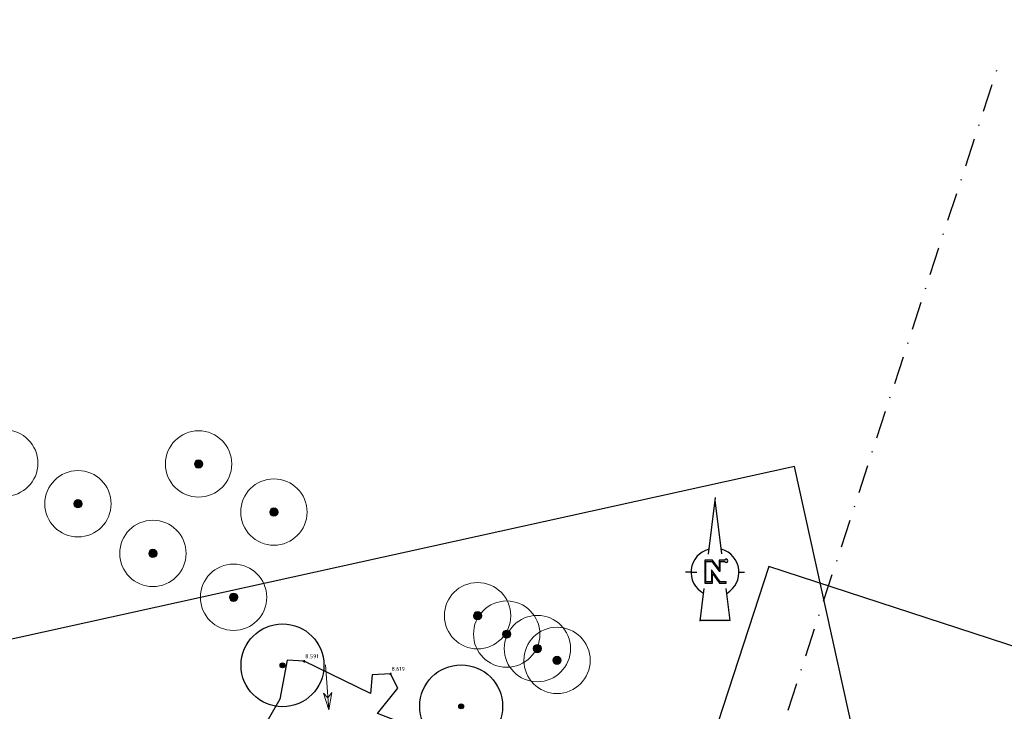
# Model space of a CAD drawing. Header units: metres. Extents: x 157685 to 160831, y 403691 to 406312.
# Tile 36 of 134: x 158946 to 159035, y 404392 to 404454. Entities that reach past the tile are written whole.
import ezdxf

# ---------------------------------------------------------------- set-up
doc = ezdxf.new("R2010")
doc.units = ezdxf.units.M
doc.linetypes.add('DASHDOT2', pattern=[12.7, 6.35, -3.175, 0, -3.175])
doc.layers.get('Defpoints').update_dxf_attribs({"color": 171})
for name, color, linetype, lineweight in [('B-WE-GR-BOOM-S', 90, 'Continuous', 25), ('B-WE-GR-BOOM-S (ingemeten)', 90, 'Continuous', 25), ('B-WE-OG-HOOGTEPUNT-S', 7, 'Continuous', 25), ('B-WE-OG-HOOGTEPUNT-T18', 10, 'Continuous', 18), ('B-WE-OG-TOPOGRAFIE_INRIT-G', 10, 'Continuous', 18), ('N-WE-VH-GESLOTENVERHARDING_ASFALT-A-200', 253, 'Continuous', 18), ('X-XX-AL-BLADVERWIJZING_AS-G', 7, 'DASHDOT2', 25), ('X-XX-AL-ORIENTATIE-S', 7, 'Continuous', 25)]:
    doc.layers.add(name, color=color, linetype=linetype, lineweight=lineweight)
doc.styles.add('NLCS-ISO', font='NLCS-ISO.TTF')

# ---------------------------------------------------------------- blocks, each defined once
blk = doc.blocks.new('inrit')
at = {"linetype": 'Continuous'}
for p, q in [((0, 0), (4.064, 0)), ((4.064, 0), (2.532, 0.38)), ((2.532, 0.38), (2.971, 0)), ((4.064, 0), (2.532, -0.38)), ((2.532, -0.38), (2.971, 0))]:
    blk.add_line(p, q, dxfattribs=at)
blk = doc.blocks.new('Noordpijl Advin')
blk.add_hatch(color=256).paths.add_polyline_path([(2.18, 2.74), (0.92, 2.74), (0.92, 0.69), (-0.59, 2.74), (-2.32, 2.74), (-2.32, -2.44), (-0.56, -2.44), (-0.56, -0.24), (1.04, -2.44), (2.54, -2.44), (2.54, -2.17), (1.18, -2.17), (-0.83, 0.59), (-0.83, -2.17), (-2.05, -2.17), (-2.05, 2.47), (-0.72, 2.47), (0.91, 0.24), (1.19, 0.24), (1.19, 2.47), (2.18, 2.47, 5.532946)])
for p, q in [((0.03, 16.93), (-1.54, 4.14)), ((-2.5, -3.65), (-3.41, -11.07))]:
    blk.add_line(p, q)
for points in [[(-0.05, 16.28), (1.46, 4.17)], [(-5.42, 0), (-6.7, 0)], [(-5.42, 0), (-4.14, 0)], [(5.42, 0), (6.7, 0)], [(2.44, -3.69), (3.34, -10.91), (-3.39, -10.91)]]:
    blk.add_lwpolyline(points)
blk.add_lwpolyline([(2.18, 2.74), (0.92, 2.74), (0.92, 0.69), (-0.59, 2.74), (-2.32, 2.74), (-2.32, -2.44), (-0.56, -2.44), (-0.56, -0.24), (1.04, -2.44), (2.54, -2.44), (2.54, -2.17), (1.18, -2.17), (-0.83, 0.59), (-0.83, -2.17), (-2.05, -2.17), (-2.05, 2.47), (-0.72, 2.47), (0.91, 0.24), (1.19, 0.24), (1.19, 2.47), (2.18, 2.47), (2.18, 2.47, 5.532946)], format="xyb", close=True)
for start, end in [(105.0458, 240.9591), (300.177, 74.0417)]:
    blk.add_arc((0, 0), 5.42, start, end)
for points in [[(-0.05, 16.28), (0.03, 16.93), (1.46, 4.17), (1.63, 4.11)], [(2.42, -3.7), (2.57, -3.59), (3.34, -10.91), (3.52, -11.07)], [(-3.41, -11.07), (-3.39, -10.91), (3.52, -11.07), (3.34, -10.91)]]:
    blk.add_solid(points)
blk = doc.blocks.new('SGR-BOOM_GBKN-SO')
at = {"linetype": 'ByBlock', "lineweight": 18}
h = blk.add_hatch(color=0, dxfattribs=at)
h.dxf.hatch_style = 1
edge = h.paths.add_edge_path()
edge.add_arc((0, 0), 0.25, 0, 360)
at = {"color": 0, "linetype": 'ByBlock', "lineweight": 18}
for radius in [2, 0.25]:
    blk.add_circle((0, 0), radius, dxfattribs=at)
at = {"color": 0, "linetype": 'ByBlock', "lineweight": 18, "style": 'NLCS-ISO'}
blk.add_attdef('SOORT', (2.5, 0), '', height=1.5, dxfattribs=at)
blk = doc.blocks.new('SGR-BOOM_01')
at = {"ltscale": 0.1}
h = blk.add_hatch(color=256, dxfattribs=at)
edge = h.paths.add_edge_path()
edge.add_arc((0, 0), 0.15, 0, 360)
for radius in [2.5, 0.045]:
    blk.add_circle((0, 0), radius)
blk.add_circle((0, 0), 0.15, dxfattribs=at)
blk = doc.blocks.new('SOG-HOOGTEPUNT-SO')
for p, q in [((-0.5, 0), (0.5, 0)), ((0, 0.5), (0, -0.5))]:
    blk.add_line(p, q)

msp = doc.modelspace()

# ---------------------------------------------------------------- hatches: boundary and pattern name
at = {"layer": 'N-WE-VH-GESLOTENVERHARDING_ASFALT-A-200', "true_color": 0xcf7363}
h = msp.add_hatch(dxfattribs=at)
h.set_pattern_fill('AVH-ASFALT-SO', color=23, scale=0.2, angle=90, pattern_type=2)
h.set_pattern_definition([(162.003315, (158890.04187, 404357.82602), (-0.061792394, -0.19021488), []), (222.003315, (158890.04187, 404357.82602), (0.13383472, -0.14862122), [])])
edge = h.paths.add_edge_path()
edge.add_line((159253.106, 404346.742), (159251.53, 404349.867))
edge.add_line((159251.53, 404349.867), (159247.456, 404347.812))
edge.add_arc((159181.471, 404478.61), 146.5, 287.08726, 296.77016, ccw=False)
edge.add_line((159224.517, 404338.577), (159183.351, 404325.923))
edge.add_arc((159166.75, 404379.929), 56.5, 251.76502, 287.08726, ccw=False)
edge.add_line((159149.07, 404326.266), (159006.927, 404373.097))
edge.add_arc((158977.67, 404284.292), 93.5, 71.76502, 102.00331)
edge.add_line((158958.225, 404375.748), (158896.134, 404362.546))
edge.add_line((158896.134, 404362.546), (158896.09, 404358.959))
edge.add_line((158896.09, 404358.959), (158958.953, 404372.324))
edge.add_arc((158977.67, 404284.292), 90, 71.76502, 102.00331, ccw=False)
edge.add_line((159005.832, 404369.772), (159147.975, 404322.942))
edge.add_arc((159166.75, 404379.929), 60, 251.76502, 287.08726)
edge.add_line((159184.38, 404322.577), (159225.545, 404335.232))
edge.add_arc((159181.471, 404478.61), 150, 287.08726, 291.91262)
edge.add_arc((159238.569, 404336.664), 3, 26.93708, 111.91262, ccw=False)
edge.add_line((159241.244, 404338.023), (159241.685, 404337.153))
edge.add_line((159241.685, 404337.153), (159243.476, 404338.045))
edge.add_line((159243.476, 404338.045), (159243.25, 404338.49))
edge.add_arc((159245.924, 404339.849), 3, 114.91449, 206.93708, ccw=False)
edge.add_arc((159181.471, 404478.61), 150, 294.91449, 296.77016)
edge.add_line((159249.033, 404344.687), (159253.106, 404346.742))
edge = h.paths.add_edge_path()
edge.add_line((159369.507, 404414.129), (159372.03, 404411.704))
edge.add_line((159372.03, 404411.704), (159405.906, 404446.95))
edge.add_arc((158612.82, 405209.193), 1100, 316.136056, 320.307048)
edge.add_line((159459.246, 404506.653), (159509.125, 404566.747))
edge.add_arc((159085.912, 404918.017), 550, 320.30705, 331.31389)
edge.add_line((159568.406, 404654.011), (159565.031, 404655.135))
edge.add_arc((159085.912, 404918.017), 546.5, 320.30705, 331.24746, ccw=False)
edge.add_line((159506.431, 404568.982), (159456.553, 404508.888))
edge.add_arc((158612.82, 405209.193), 1096.5, 316.136056, 320.307048, ccw=False)
edge.add_line((159403.383, 404449.375), (159369.507, 404414.129))

# ---------------------------------------------------------------- linework, layer by layer
at = {"layer": 'Defpoints'}
for points in [[(158837.348, 404321.524), (159026.77, 404363.327), (159015.581, 404414.023), (158826.16, 404372.219)], [(158997.147, 404355.624), (159181.557, 404295.446), (159197.662, 404344.8), (159013.253, 404404.978)]]:
    msp.add_lwpolyline(points, close=True, dxfattribs=at)
msp.add_lwpolyline([(159037.132, 404377.944), (159032.843, 404379.498), (159032.611, 404379.718), (159030.945, 404376.885), (159012.767, 404382.811), (159010.471, 404381.905), (159007.272, 404384.949), (158986.237, 404389.471), (158980.218, 404390.767), (158977.853, 404391.665), (158979.692, 404393.964), (158979.03, 404395.258), (158977.383, 404395.172), (158977.238, 404393.477), (158971.228, 404396.394), (158969.704, 404396.498), (158969.036, 404392.963), (158967.075, 404389.559), (158963.791, 404386.664), (158946.589, 404383.528), (158899.786, 404373.172)], dxfattribs=at)
at = {"layer": 'X-XX-AL-BLADVERWIJZING_AS-G', "ltscale": 0.4, "extrusion": (0.000163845, -0.00235, 0.999997), "elevation": -915.922}
msp.add_lwpolyline([(158992.496, 404321.998), (159034.267, 404450.006)], dxfattribs=at)

# ---------------------------------------------------------------- block references
at = {"layer": 'B-WE-GR-BOOM-S', "xscale": 1.5, "yscale": 1.5, "zscale": 1.5}
for p in [(158944.163, 404414.313), (158961.684, 404414.238), (158950.778, 404410.638), (158968.495, 404409.89), (158957.553, 404406.15), (158964.848, 404402.185), (158986.914, 404400.514), (158989.549, 404398.846), (158992.325, 404397.545), (158994.101, 404396.476)]:
    msp.add_blockref('SGR-BOOM_GBKN-SO', p, dxfattribs=at)
at = {"layer": 'B-WE-GR-BOOM-S (ingemeten)', "xscale": 1.5, "yscale": 1.5, "zscale": 1.5}
for p in [(158969.278, 404396.026, 8.696), (158985.433, 404392.321, 9.242)]:
    msp.add_blockref('SGR-BOOM_01', p, dxfattribs=at)
at = {"layer": 'B-WE-OG-HOOGTEPUNT-S', "xscale": 0.2, "yscale": 0.2, "zscale": 0.2}
for p in [(158971.228, 404396.394, 8.591), (158979.03, 404395.258, 8.619)]:
    msp.add_blockref('SOG-HOOGTEPUNT-SO', p, dxfattribs=at)
at = {"layer": 'B-WE-OG-TOPOGRAFIE_INRIT-G', "rotation": 274.2054262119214}
msp.add_blockref('inrit', (158973.162, 404396.057), dxfattribs=at)
at = {"layer": 'X-XX-AL-ORIENTATIE-S', "xscale": 0.4, "yscale": 0.4, "zscale": 0.4}
msp.add_blockref('Noordpijl Advin', (159008.389, 404404.439), dxfattribs=at)

# ---------------------------------------------------------------- texts
at = {"layer": 'B-WE-OG-HOOGTEPUNT-T18', "style": 'NLCS-ISO'}
for s, p in [('8.591', (158971.33, 404396.666, 8.591)), ('8.619', (158979.132, 404395.529, 8.619))]:
    msp.add_text(s, height=0.36, rotation=359.89083, dxfattribs=at).set_placement(p)

doc.saveas('drawing.dxf')
